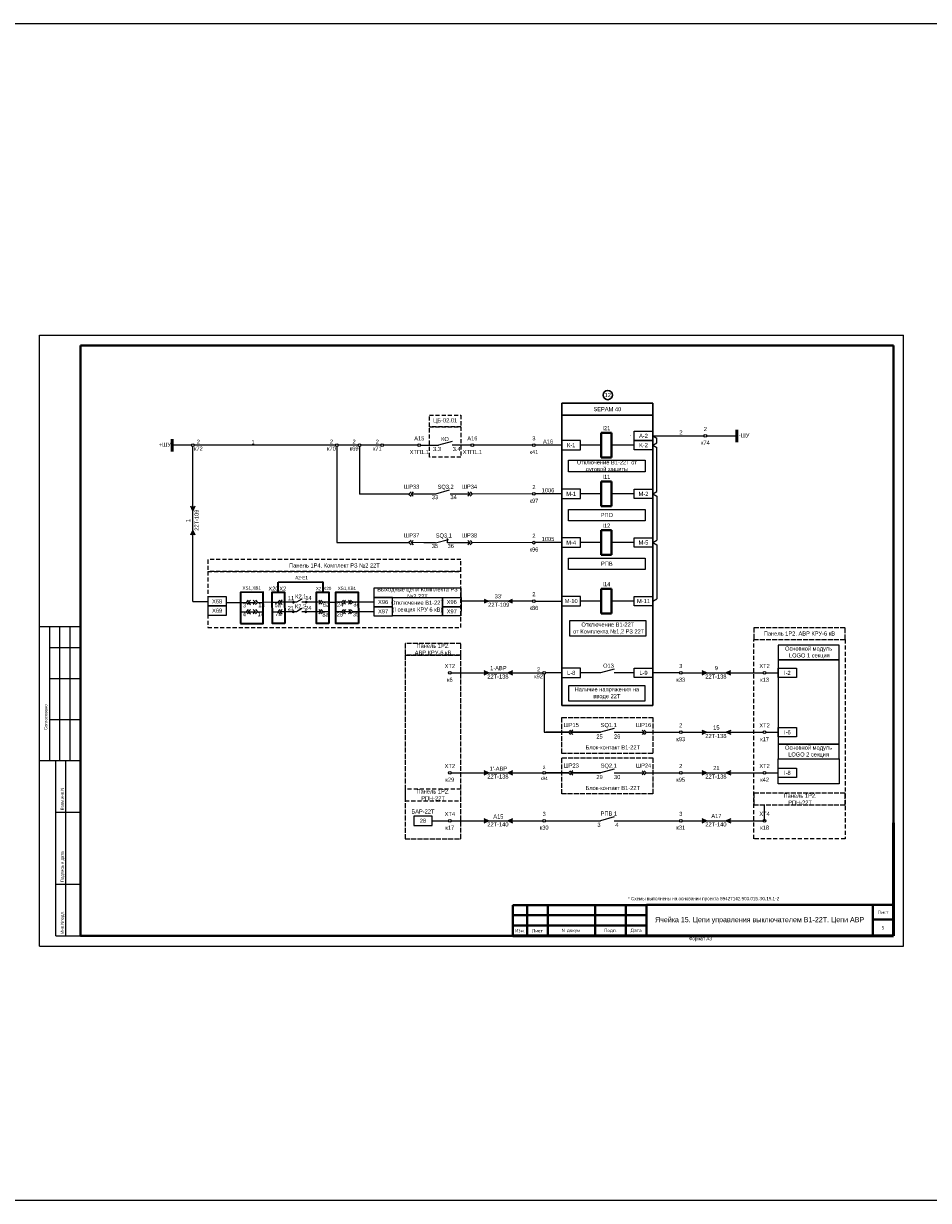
# Model space of a CAD drawing. Header units: millimetres. Extents: x 7700 to 12777, y -2533 to 2568.
# Tile 41 of 74: x 9458 to 9898, y 529 to 1101. Entities that reach past the tile are written whole.
import ezdxf
from ezdxf.enums import TextEntityAlignment as Align

# ---------------------------------------------------------------- set-up
doc = ezdxf.new("R2010")
doc.units = ezdxf.units.MM
doc.linetypes.add('ACAD_ISO02W100', pattern=[15, 12, -3])
doc.linetypes.add('JIS_02_2.0', pattern=[3, 2, -1])
doc.layers.add('основная 0.5', color=7, linetype='Continuous', lineweight=50)
doc.styles.add('SIMPLEX', font='txt', dxfattribs={"height": 5})

msp = doc.modelspace()

# ---------------------------------------------------------------- hatches: boundary and pattern name
h = msp.add_hatch(color=256)
h.dxf.hatch_style = 1
h.paths.add_polyline_path([(9539.5, 866.33), (9540.45, 864.11), (9541.39, 866.33)])
h = msp.add_hatch(color=256)
h.dxf.hatch_style = 1
h.paths.add_polyline_path([(9541.39, 852.41), (9540.45, 854.63), (9539.5, 852.41)])
for points in [[(9590.01, 819.69, 1), (9588.62, 819.69, 1)], [(9596.23, 819.76, 1), (9594.84, 819.76, 1)], [(9589.93, 815.05, 1), (9588.53, 815.05, 1)], [(9596.04, 815.04, 1), (9594.64, 815.04, 1)]]:
    msp.add_hatch(color=256).paths.add_polyline_path(points)
h = msp.add_hatch(color=256)
h.dxf.hatch_style = 1
h.paths.add_polyline_path([(9681.96, 819.3), (9684.18, 820.25), (9681.96, 821.19)])
h = msp.add_hatch(color=256)
h.dxf.hatch_style = 1
h.paths.add_polyline_path([(9695.88, 821.19), (9693.66, 820.25), (9695.88, 819.3)])
h = msp.add_hatch(color=256)
h.dxf.hatch_style = 1
h.paths.add_polyline_path([(9681.96, 786.29), (9684.18, 785.34), (9681.96, 784.39)])
h = msp.add_hatch(color=256)
h.dxf.hatch_style = 1
h.paths.add_polyline_path([(9695.88, 784.39), (9693.66, 785.34), (9695.88, 786.29)])
h = msp.add_hatch(color=256)
h.dxf.hatch_style = 1
h.paths.add_polyline_path([(9787.93, 786.29), (9790.15, 785.34), (9787.93, 784.39)])
h = msp.add_hatch(color=256)
h.dxf.hatch_style = 1
h.paths.add_polyline_path([(9801.84, 784.39), (9799.62, 785.34), (9801.84, 786.29)])
h = msp.add_hatch(color=256)
h.dxf.hatch_style = 1
h.paths.add_polyline_path([(9787.94, 757.41), (9790.16, 756.46), (9787.94, 755.51)])
h = msp.add_hatch(color=256)
h.dxf.hatch_style = 1
h.paths.add_polyline_path([(9801.85, 755.51), (9799.63, 756.46), (9801.85, 757.41)])
h = msp.add_hatch(color=256)
h.dxf.hatch_style = 1
h.paths.add_polyline_path([(9681.96, 737.69), (9684.18, 736.74), (9681.96, 735.79)])
h = msp.add_hatch(color=256)
h.dxf.hatch_style = 1
h.paths.add_polyline_path([(9695.88, 735.79), (9693.66, 736.74), (9695.88, 737.69)])
h = msp.add_hatch(color=256)
h.dxf.hatch_style = 1
h.paths.add_polyline_path([(9787.94, 737.69), (9790.16, 736.74), (9787.94, 735.79)])
h = msp.add_hatch(color=256)
h.dxf.hatch_style = 1
h.paths.add_polyline_path([(9801.85, 735.79), (9799.63, 736.74), (9801.85, 737.69)])
h = msp.add_hatch(color=256)
h.dxf.hatch_style = 1
h.paths.add_polyline_path([(9681.96, 714.4), (9684.18, 713.45), (9681.96, 712.5)])
h = msp.add_hatch(color=256)
h.dxf.hatch_style = 1
h.paths.add_polyline_path([(9695.88, 712.5), (9693.66, 713.45), (9695.88, 714.4)])
h = msp.add_hatch(color=256)
h.dxf.hatch_style = 1
h.paths.add_polyline_path([(9787.94, 714.4), (9790.16, 713.45), (9787.94, 712.5)])
h = msp.add_hatch(color=256)
h.dxf.hatch_style = 1
h.paths.add_polyline_path([(9801.85, 712.5), (9799.63, 713.45), (9801.85, 714.4)])

# ---------------------------------------------------------------- linework, layer by layer
for p, q in [((9465.83, 652.45), (9465.83, 949.5)), ((9465.83, 949.5), (9885.85, 949.5)), ((9465.83, 652.45), (9465.83, 949.5)), ((9885.85, 652.45), (9885.85, 949.5)), ((9885.85, 652.45), (9885.85, 949.5)), ((9763.97, 900.58), (9765.94, 899.43)), ((9763.97, 900.58), (9788.86, 900.58)), ((9765.94, 897.22), (9765.94, 899.43)), ((9790.19, 900.58), (9804.77, 900.58)), ((9539.78, 896.05), (9530.42, 896.05)), ((9540.45, 820.11), (9540.45, 895.39)), ((9609.77, 896.05), (9541.11, 896.05)), ((9610.43, 895.39), (9610.43, 848.66)), ((9620.8, 896.05), (9611.09, 896.05)), ((9621.47, 895.39), (9621.47, 872.3)), ((9631.8, 896.05), (9622.13, 896.05)), ((9649.83, 896.05), (9633.13, 896.05)), ((9651.15, 896.05), (9659.87, 896.05)), ((9666.54, 897.91), (9659.87, 896.05)), ((9675.63, 896.05), (9666.54, 896.05)), ((9705.55, 896.05), (9676.95, 896.05)), ((9719.84, 896.05), (9706.88, 896.05)), ((9738.93, 896.08), (9728.84, 896.05)), ((9754.97, 896.08), (9743.93, 896.08)), ((9763.97, 896.08), (9765.94, 897.22)), ((9763.97, 896.08), (9765.94, 894.93)), ((9765.94, 873.55), (9765.94, 894.93)), ((9645.45, 872.3), (9621.47, 872.3)), ((9658.41, 872.3), (9646.49, 872.3)), ((9665.08, 874.16), (9658.41, 872.3)), ((9675.14, 872.3), (9665.45, 872.28)), ((9705.55, 872.35), (9676.18, 872.3)), ((9719.84, 872.38), (9706.87, 872.35)), ((9738.93, 872.41), (9728.84, 872.38)), ((9754.97, 872.4), (9743.93, 872.41)), ((9763.97, 872.4), (9765.94, 873.55)), ((9763.97, 872.4), (9765.94, 871.26)), ((9765.94, 871.26), (9765.94, 849.87)), ((9540.45, 864.11), (9539.5, 866.33)), ((9541.39, 866.33), (9540.45, 864.11)), ((9539.5, 852.41), (9540.45, 854.63)), ((9540.45, 854.63), (9541.39, 852.41)), ((9610.43, 848.66), (9645.45, 848.66)), ((9652.76, 848.64), (9646.49, 848.66)), ((9658.41, 848.63), (9652.76, 848.64)), ((9675.13, 848.64), (9664.2, 848.63)), ((9705.55, 848.68), (9676.16, 848.64)), ((9719.84, 848.7), (9706.87, 848.68)), ((9738.93, 848.73), (9728.84, 848.7)), ((9754.97, 848.73), (9743.93, 848.73)), ((9763.97, 848.73), (9765.94, 849.87)), ((9763.97, 848.73), (9765.94, 847.59)), ((9765.94, 847.59), (9765.94, 821.39)), ((9540.45, 820.11), (9547.72, 820.11)), ((9556.72, 819.62), (9563.59, 819.62)), ((9563.59, 819.62), (9566.34, 819.62)), ((9567.38, 819.62), (9570.82, 819.63)), ((9571.85, 819.63), (9574.61, 819.64)), ((9578.98, 819.65), (9574.61, 819.64)), ((9578.98, 819.65), (9581.73, 819.66)), ((9590.85, 819.68), (9582.77, 819.66)), ((9593.43, 821.23), (9590.85, 819.68)), ((9602.62, 819.71), (9593.43, 819.69)), ((9606.42, 819.72), (9603.66, 819.71)), ((9606.42, 819.72), (9609.86, 819.72)), ((9612.61, 819.73), (9609.86, 819.72)), ((9617.09, 819.74), (9613.65, 819.73)), ((9620.88, 819.75), (9618.12, 819.74)), ((9628.41, 819.77), (9620.88, 819.75)), ((9705.55, 820.25), (9670.77, 820.25)), ((9681.96, 821.19), (9684.18, 820.25)), ((9684.18, 820.25), (9681.96, 819.3)), ((9693.66, 820.25), (9695.88, 821.19)), ((9695.88, 819.3), (9693.66, 820.25)), ((9706.88, 820.25), (9719.84, 820.25)), ((9738.93, 820.28), (9728.84, 820.25)), ((9754.97, 820.27), (9743.93, 820.28)), ((9763.97, 820.25), (9765.94, 821.39)), ((9563.59, 815.06), (9566.34, 815.06)), ((9567.38, 815.06), (9570.82, 815.06)), ((9571.85, 815.06), (9574.61, 815.06)), ((9578.98, 815.06), (9581.73, 815.06)), ((9590.85, 815.06), (9582.77, 815.06)), ((9593.43, 816.61), (9590.85, 815.06)), ((9602.62, 815.08), (9593.43, 815.06)), ((9606.42, 815.06), (9603.66, 815.06)), ((9612.61, 815.06), (9609.86, 815.06)), ((9617.09, 815.06), (9613.65, 815.06)), ((9628.42, 815.06), (9618.12, 815.06)), ((9485.83, 807.69), (9465.83, 807.69)), ((9470.83, 742.69), (9470.83, 807.69)), ((9475.83, 742.69), (9475.83, 807.69)), ((9480.83, 742.69), (9480.83, 807.69)), ((9470.83, 797.69), (9485.83, 797.69)), ((9666.01, 785.34), (9710.53, 785.34)), ((9684.18, 785.34), (9681.96, 786.29)), ((9681.96, 784.39), (9684.18, 785.34)), ((9695.88, 786.29), (9693.66, 785.34)), ((9693.66, 785.34), (9695.88, 784.39)), ((9711.19, 784.68), (9711.19, 756.46)), ((9719.84, 785.34), (9711.86, 785.34)), ((9738.57, 785.34), (9728.84, 785.34)), ((9745.24, 787.2), (9738.57, 785.34)), ((9754.97, 785.34), (9745.24, 785.34)), ((9776.93, 785.34), (9763.97, 785.34)), ((9778.26, 785.34), (9817.67, 785.34)), ((9790.15, 785.34), (9787.93, 786.29)), ((9787.93, 784.39), (9790.15, 785.34)), ((9801.84, 786.29), (9799.62, 785.34)), ((9799.62, 785.34), (9801.84, 784.39)), ((9819, 785.34), (9824.9, 785.34)), ((9470.83, 782.69), (9485.83, 782.69)), ((9470.83, 762.69), (9485.83, 762.69)), ((9711.19, 756.46), (9722.99, 756.46)), ((9722.99, 756.46), (9711.96, 756.46)), ((9724.03, 756.46), (9738.57, 756.46)), ((9738.57, 756.46), (9724.03, 756.46)), ((9745.24, 758.32), (9738.57, 756.46)), ((9745.23, 756.46), (9759.79, 756.46)), ((9760.82, 756.46), (9776.93, 756.46)), ((9778.26, 756.46), (9817.67, 756.46)), ((9790.16, 756.46), (9787.94, 757.41)), ((9787.94, 755.51), (9790.16, 756.46)), ((9801.85, 757.41), (9799.63, 756.46)), ((9799.63, 756.46), (9801.85, 755.51)), ((9819, 756.46), (9824.9, 756.46)), ((9465.83, 742.69), (9485.83, 742.69)), ((9473.83, 657.5), (9473.83, 742.69)), ((9478.71, 657.5), (9478.71, 742.69)), ((9745.24, 738.6), (9738.57, 736.74)), ((9666.01, 736.74), (9710.53, 736.74)), ((9684.18, 736.74), (9681.96, 737.69)), ((9681.96, 735.79), (9684.18, 736.74)), ((9695.88, 737.69), (9693.66, 736.74)), ((9693.66, 736.74), (9695.88, 735.79)), ((9711.86, 736.74), (9722.99, 736.74)), ((9722.99, 736.74), (9711.96, 736.74)), ((9724.03, 736.74), (9738.57, 736.74)), ((9738.57, 736.74), (9724.03, 736.74)), ((9745.23, 736.74), (9759.79, 736.74)), ((9760.82, 736.74), (9776.93, 736.74)), ((9778.26, 736.74), (9817.67, 736.74)), ((9790.16, 736.74), (9787.94, 737.69)), ((9787.94, 735.79), (9790.16, 736.74)), ((9801.85, 737.69), (9799.63, 736.74)), ((9799.63, 736.74), (9801.85, 735.79)), ((9819, 736.74), (9824.9, 736.74)), ((9473.83, 717.69), (9485.83, 717.69)), ((9745.24, 715.31), (9738.57, 713.45)), ((9656.77, 713.45), (9664.68, 713.45)), ((9666.01, 713.45), (9710.53, 713.45)), ((9684.18, 713.45), (9681.96, 714.4)), ((9681.96, 712.5), (9684.18, 713.45)), ((9695.88, 714.4), (9693.66, 713.45)), ((9693.66, 713.45), (9695.88, 712.5)), ((9711.86, 713.45), (9738.57, 713.45)), ((9745.24, 713.45), (9776.93, 713.45)), ((9778.26, 713.45), (9817.67, 713.45)), ((9790.16, 713.45), (9787.94, 714.4)), ((9787.94, 712.5), (9790.16, 713.45)), ((9801.85, 714.4), (9799.63, 713.45)), ((9799.63, 713.45), (9801.85, 712.5)), ((9473.83, 682.69), (9485.83, 682.69)), ((9465.83, 652.45), (9885.85, 652.45)), ((9473.83, 657.5), (9485.83, 657.5))]:
    msp.add_line(p, q)
at = {"lineweight": 40}
for p, q in [((9485.83, 944.5), (9880.93, 944.5)), ((9880.93, 944.5), (9880.93, 657.5)), ((9743.93, 902.05), (9738.93, 902.05)), ((9738.93, 902.05), (9738.93, 890.05)), ((9743.93, 890.05), (9743.93, 902.05)), ((9743.93, 890.05), (9738.93, 890.05)), ((9743.93, 878.38), (9738.93, 878.38)), ((9738.93, 878.38), (9738.93, 866.38)), ((9743.93, 866.38), (9743.93, 878.38)), ((9743.93, 866.38), (9738.93, 866.38)), ((9743.93, 854.7), (9738.93, 854.7)), ((9738.93, 854.7), (9738.93, 842.7)), ((9743.93, 842.7), (9743.93, 854.7)), ((9743.93, 842.7), (9738.93, 842.7)), ((9743.93, 826.25), (9738.93, 826.25)), ((9738.93, 826.25), (9738.93, 814.25)), ((9743.93, 814.25), (9743.93, 826.25)), ((9743.93, 814.25), (9738.93, 814.25)), ((9695.93, 672.49), (9760.93, 672.49)), ((9870.93, 672.5), (9870.93, 657.5)), ((9695.93, 667.49), (9760.93, 667.49)), ((9870.93, 665.5), (9880.93, 665.5)), ((9695.93, 662.49), (9760.93, 662.49)), ((9485.83, 657.5), (9880.93, 657.5))]:
    msp.add_line(p, q, dxfattribs=at)
at = {"linetype": 'Continuous', "lineweight": 40}
msp.add_line((9485.83, 944.5), (9485.83, 657.5), dxfattribs=at)
at = {"color": 1, "lineweight": 50}
msp.add_line((9530.42, 893.05), (9530.42, 899.05), dxfattribs=at)
at = {"color": 5, "lineweight": 50}
msp.add_line((9804.77, 897.58), (9804.77, 903.58), dxfattribs=at)
at = {"color": 7}
for p, q in [((9658.41, 848.63), (9664.76, 850.15)), ((9664.2, 848.63), (9664.2, 850.72))]:
    msp.add_line(p, q, dxfattribs=at)
at = {"lineweight": 35}
for p, q in [((9581.95, 829.51), (9603.57, 829.56)), ((9581.96, 824.51), (9581.95, 829.51)), ((9603.57, 829.56), (9603.58, 824.56))]:
    msp.add_line(p, q, dxfattribs=at)
at = {"linetype": 'Continuous'}
for p, q in [((9485.83, 798.51), (9485.83, 778.51)), ((9485.83, 758.51), (9485.83, 738.51))]:
    msp.add_line(p, q, dxfattribs=at)
at = {"color": 1}
msp.add_line((9818.33, 713.45), (9818.33, 721.12), dxfattribs=at)
at = {"color": 2}
msp.add_lwpolyline([(7701.96, 1101.04), (12739.64, 1101.04), (12739.64, 528.85), (7701.96, 528.85)], close=True, dxfattribs=at)
at = {"lineweight": 30}
msp.add_lwpolyline([(9719.84, 916.4), (9719.84, 916.4), (9763.97, 916.4), (9763.97, 910.71), (9719.84, 910.71), (9719.84, 916.4)], dxfattribs=at)
at = {"color": 32, "linetype": 'JIS_02_2.0', "true_color": 0xcd6928}
for points in [[(9655.38, 910.68), (9655.38, 910.68), (9670.76, 910.68), (9670.76, 905), (9655.38, 905), (9655.38, 910.68)], [(9670.76, 840.39), (9670.76, 840.39), (9547.72, 840.39), (9547.72, 834.71), (9670.76, 834.71), (9670.76, 840.39)], [(9670.76, 728.87), (9670.76, 728.87), (9643.59, 728.87), (9643.59, 723.19), (9670.76, 723.19), (9670.76, 728.87)]]:
    msp.add_lwpolyline(points, dxfattribs=at)
at = {"lineweight": 30}
msp.add_lwpolyline([(9719.84, 910.71), (9763.97, 910.71), (9763.97, 769.53), (9719.84, 769.53)], close=True, dxfattribs=at)
at = {"color": 32, "linetype": 'JIS_02_2.0', "true_color": 0xcd6928}
for points in [[(9655.38, 905), (9670.76, 905), (9670.76, 890.27), (9655.38, 890.27)], [(9670.76, 834.71), (9547.72, 834.71), (9547.72, 807.39), (9670.76, 807.39)], [(9813.05, 801.63), (9857.51, 801.63), (9857.51, 704.66), (9813.05, 704.66)]]:
    msp.add_lwpolyline(points, close=True, dxfattribs=at)
for points in [[(9763.97, 898.33), (9754.97, 898.33), (9754.97, 902.83), (9763.97, 902.83)], [(9719.84, 893.8), (9728.84, 893.8), (9728.84, 898.3), (9719.84, 898.3)], [(9763.97, 893.83), (9754.97, 893.83), (9754.97, 898.33), (9763.97, 898.33)], [(9760.28, 883.01), (9723.06, 883.01), (9723.06, 888.74), (9760.28, 888.74)], [(9719.84, 870.13), (9728.84, 870.13), (9728.84, 874.63), (9719.84, 874.63)], [(9763.97, 870.15), (9754.97, 870.15), (9754.97, 874.65), (9763.97, 874.65)], [(9760.28, 859.34), (9723.06, 859.34), (9723.06, 864.84), (9760.28, 864.84)], [(9719.84, 846.45), (9728.84, 846.45), (9728.84, 850.95), (9719.84, 850.95)], [(9763.97, 846.48), (9754.97, 846.48), (9754.97, 850.98), (9763.97, 850.98)], [(9760.28, 835.66), (9723.06, 835.66), (9723.06, 841.17), (9760.28, 841.17)], [(9628.4, 822.04), (9670.78, 822.02), (9670.77, 826.54), (9628.39, 826.54)], [(9547.72, 817.86), (9556.72, 817.86), (9556.72, 822.36), (9547.72, 822.36)], [(9628.41, 817.52), (9637.41, 817.52), (9637.4, 822.02), (9628.4, 822.02)], [(9637.4, 822.04), (9661.78, 822.02), (9661.76, 813.02), (9637.41, 813.02)], [(9670.77, 817.52), (9661.77, 817.52), (9661.78, 822.02), (9670.78, 822.02)], [(9719.84, 818), (9728.84, 818), (9728.84, 822.5), (9719.84, 822.5)], [(9763.97, 818), (9754.97, 818), (9754.97, 822.5), (9763.97, 822.5)], [(9547.72, 813.36), (9556.72, 813.36), (9556.72, 817.86), (9547.72, 817.86)], [(9628.42, 813.02), (9637.41, 813.02), (9637.41, 817.52), (9628.41, 817.52)], [(9670.76, 813.02), (9661.76, 813.02), (9661.77, 817.52), (9670.77, 817.52)], [(9723.53, 803.28), (9760.75, 803.28), (9760.75, 810.69), (9723.53, 810.69)], [(9719.84, 783.09), (9728.84, 783.09), (9728.84, 787.59), (9719.84, 787.59)], [(9763.97, 783.09), (9754.97, 783.09), (9754.97, 787.59), (9763.97, 787.59)], [(9833.9, 783.09), (9824.9, 783.09), (9824.9, 787.59), (9833.9, 787.59)], [(9723.05, 771.7), (9760.27, 771.7), (9760.27, 779.12), (9723.05, 779.12)], [(9833.9, 754.21), (9824.9, 754.21), (9824.9, 758.71), (9833.9, 758.71)], [(9833.9, 734.49), (9824.9, 734.49), (9824.9, 738.99), (9833.9, 738.99)], [(9647.77, 711.2), (9656.77, 711.2), (9656.77, 715.7), (9647.77, 715.7)]]:
    msp.add_lwpolyline(points, close=True)
for points in [[(9646.49, 873.33), (9645.45, 872.3), (9646.49, 871.27)], [(9647.52, 873.33), (9646.49, 872.3), (9647.52, 871.27)], [(9674.11, 873.33), (9675.15, 872.3), (9674.11, 871.27)], [(9675.15, 873.33), (9676.18, 872.3), (9675.15, 871.27)], [(9646.49, 849.7), (9645.45, 848.66), (9646.49, 847.63)], [(9647.52, 849.7), (9646.49, 848.66), (9647.52, 847.63)], [(9674.11, 849.66), (9675.15, 848.63), (9674.11, 847.59)], [(9675.15, 849.66), (9676.18, 848.63), (9675.15, 847.59)], [(9567.38, 820.66), (9566.34, 819.62), (9567.38, 818.59)], [(9568.41, 820.66), (9567.38, 819.62), (9568.41, 818.59)], [(9569.78, 820.66), (9570.82, 819.63), (9569.79, 818.6)], [(9570.82, 820.66), (9571.85, 819.63), (9570.82, 818.6)], [(9582.76, 820.69), (9581.73, 819.66), (9582.77, 818.63)], [(9583.8, 820.69), (9582.77, 819.66), (9583.8, 818.63)], [(9601.6, 820.74), (9602.63, 819.71), (9601.6, 818.67)], [(9602.63, 820.74), (9603.66, 819.71), (9602.63, 818.67)], [(9613.64, 820.77), (9612.61, 819.73), (9613.65, 818.7)], [(9614.68, 820.77), (9613.65, 819.73), (9614.68, 818.7)], [(9616.05, 820.77), (9617.09, 819.74), (9616.06, 818.71)], [(9617.09, 820.77), (9618.12, 819.74), (9617.09, 818.71)], [(9567.38, 816.09), (9566.34, 815.06), (9567.38, 814.03)], [(9568.41, 816.09), (9567.38, 815.06), (9568.41, 814.03)], [(9569.79, 816.09), (9570.82, 815.06), (9569.79, 814.03)], [(9570.82, 816.09), (9571.85, 815.06), (9570.82, 814.03)], [(9582.77, 816.09), (9581.73, 815.06), (9582.77, 814.03)], [(9583.8, 816.09), (9582.77, 815.06), (9583.8, 814.03)], [(9601.6, 816.09), (9602.63, 815.06), (9601.6, 814.03)], [(9602.63, 816.09), (9603.66, 815.06), (9602.63, 814.03)], [(9613.65, 816.09), (9612.61, 815.06), (9613.65, 814.03)], [(9614.68, 816.09), (9613.65, 815.06), (9614.68, 814.03)], [(9616.06, 816.09), (9617.09, 815.06), (9616.06, 814.03)], [(9617.09, 816.09), (9618.12, 815.06), (9617.09, 814.03)], [(9724.03, 757.49), (9722.99, 756.46), (9724.03, 755.43)], [(9725.06, 757.49), (9724.03, 756.46), (9725.06, 755.43)], [(9758.75, 757.49), (9759.79, 756.46), (9758.75, 755.43)], [(9759.79, 757.49), (9760.82, 756.46), (9759.79, 755.43)], [(9724.03, 737.77), (9722.99, 736.74), (9724.03, 735.71)], [(9725.06, 737.77), (9724.03, 736.74), (9725.06, 735.71)], [(9758.75, 737.77), (9759.79, 736.74), (9758.75, 735.71)], [(9759.79, 737.77), (9760.82, 736.74), (9759.79, 735.71)]]:
    msp.add_lwpolyline(points)
at = {"lineweight": 35}
for points in [[(9563.64, 809.31), (9574.66, 809.34), (9574.55, 824.51), (9563.54, 824.48)], [(9585.12, 809.33), (9579.1, 809.32), (9578.96, 824.51), (9584.97, 824.51)], [(9606.54, 809.33), (9600.52, 809.33), (9600.5, 824.51), (9606.51, 824.51)], [(9620.89, 809.33), (9609.87, 809.33), (9609.85, 824.51), (9620.86, 824.51)]]:
    msp.add_lwpolyline(points, close=True, dxfattribs=at)
at = {"color": 32, "linetype": 'ACAD_ISO02W100', "ltscale": 0.2, "true_color": 0xcd6928}
for points in [[(9857.51, 807.32), (9857.51, 807.32), (9813.05, 807.32), (9813.05, 801.63), (9857.51, 801.63), (9857.51, 807.32)], [(9670.76, 799.67), (9670.76, 799.67), (9643.59, 799.67), (9643.59, 793.99), (9670.76, 793.99), (9670.76, 799.67)], [(9670.76, 793.99), (9670.76, 793.99), (9643.59, 793.99), (9643.59, 704.66), (9670.76, 704.66), (9670.76, 793.99)], [(9719.84, 763.73), (9719.84, 763.73), (9763.97, 763.73), (9763.97, 746.19), (9719.84, 746.19), (9719.84, 763.73)], [(9719.84, 744.01), (9719.84, 744.01), (9763.97, 744.01), (9763.97, 726.47), (9719.84, 726.47), (9719.84, 744.01)], [(9857.51, 726.8), (9857.51, 726.8), (9813.05, 726.8), (9813.05, 721.12), (9857.51, 721.12), (9857.51, 726.8)]]:
    msp.add_lwpolyline(points, dxfattribs=at)
at = {"ltscale": 0.2}
for points in [[(9854.54, 797.34), (9854.54, 798.76), (9824.9, 798.76), (9824.9, 791.66), (9854.54, 791.66), (9854.54, 797.34)], [(9854.54, 791.66), (9854.54, 791.66), (9824.9, 791.66), (9824.9, 750.61), (9854.54, 750.61), (9854.54, 791.66)], [(9854.54, 750.61), (9854.54, 750.61), (9824.9, 750.61), (9824.9, 743.5), (9854.54, 743.5), (9854.54, 750.61)]]:
    msp.add_lwpolyline(points, dxfattribs=at)
msp.add_lwpolyline([(9824.9, 743.5), (9854.54, 743.5), (9854.54, 731.4), (9824.9, 731.4)], close=True, dxfattribs=at)
at = {"lineweight": 30}
msp.add_circle((9742.11, 920.42), 2.25, dxfattribs=at)
for centre in [(9789.53, 900.58), (9540.45, 896.05), (9610.43, 896.05), (9621.47, 896.05), (9632.47, 896.05), (9650.49, 896.05), (9676.29, 896.05), (9706.21, 896.05), (9706.21, 872.33), (9706.21, 848.66), (9706.21, 820.25), (9665.34, 785.34), (9711.19, 785.34), (9777.6, 785.34), (9818.33, 785.34), (9777.6, 756.46), (9818.33, 756.46), (9665.34, 736.74), (9711.19, 736.74), (9777.6, 736.74), (9818.33, 736.74), (9665.34, 713.45), (9711.19, 713.45), (9777.6, 713.45), (9818.33, 713.45)]:
    msp.add_circle(centre, 0.663)
at = {"layer": 'основная 0.5', "color": 0}
for p, q in [((9880.93, 657.5), (9880.93, 712.5)), ((9695.93, 657.5), (9880.93, 657.5))]:
    msp.add_line(p, q, dxfattribs=at)
at = {"layer": 'основная 0.5', "lineweight": 40}
for p, q in [((9695.93, 672.49), (9695.93, 657.5)), ((9702.93, 657.5), (9702.93, 672.49)), ((9712.93, 657.5), (9712.93, 672.49)), ((9735.93, 657.5), (9735.93, 672.49)), ((9750.93, 657.5), (9750.93, 672.49)), ((9760.93, 657.5), (9760.93, 672.5)), ((9760.93, 672.5), (9880.93, 672.5))]:
    msp.add_line(p, q, dxfattribs=at)

# ---------------------------------------------------------------- texts
at = {"style": 'SIMPLEX'}
for s, p in [('3.3', (9657.2, 893.18)), ('3.4', (9666.73, 893.2)), ('SQ3.2', (9659.38, 874.81)), ('33', (9656.59, 869.79)), ('34', (9665.61, 869.81)), ('SQ3.1', (9658.5, 851.14)), ('35', (9656.55, 846.02)), ('36', (9664.23, 846.06)), ('3', (9564.75, 817.24)), ('13', (9572.25, 817.25)), ('5a', (9580.14, 817.27)), ('6a', (9603.62, 817.46)), ('24', (9610.5, 817.52)), ('34', (9618.43, 817.67)), ('4', (9564.67, 812.9)), ('14', (9571.9, 812.87)), ('7а', (9580.49, 812.99)), ('8а', (9603.38, 812.68)), ('25', (9610.32, 812.77)), ('35', (9618.18, 812.85)), ('О13', (9739.85, 787.85)), ('25', (9736.58, 753.41)), ('SQ1.1', (9738.66, 758.97)), ('26', (9745.17, 753.41)), ('Блок-контакт В1-22Т', (9731.31, 748.12)), ('SQ2.1', (9738.66, 739.25)), ('29', (9736.58, 733.7)), ('30', (9745.17, 733.69)), ('Блок-контакт В1-22Т', (9731.31, 728.4)), ('РПВ 1', (9738.66, 715.96)), ('3', (9737.07, 710.49)), ('4', (9745.78, 710.48))]:
    msp.add_text(s, height=2, dxfattribs=at).set_placement(p)
at = {"color": 4, "style": 'SIMPLEX'}
msp.add_text('22Т-109', height=2, rotation=90, dxfattribs=at).set_placement((9543.23, 859.58), align=Align.CENTER)
at = {"color": 7, "style": 'SIMPLEX'}
msp.add_text('A2-E1', height=1.6, rotation=0.1378, dxfattribs=at).set_placement((9593.25, 830.88), align=Align.CENTER)
at = {"color": 4, "style": 'SIMPLEX'}
for s, p in [('22Т-109', (9689.13, 817.47)), ('22Т-138', (9688.71, 782.56)), ('22Т-138', (9794.67, 782.56)), ('22Т-138', (9794.68, 753.68)), ('22Т-138', (9688.71, 733.96)), ('22Т-138', (9794.68, 733.96)), ('22Т-140', (9688.71, 710.67)), ('22Т-140', (9794.68, 710.67))]:
    msp.add_text(s, height=2, dxfattribs=at).set_placement(p, align=Align.CENTER)
at = {"linetype": 'Continuous', "style": 'SIMPLEX'}
for s, p in [('Согласовано', (9469.66, 757.56)), ('Взам.инв.N', (9477.66, 718.56)), ('Подпись и дата', (9477.66, 683.56)), ('Инв.Nподл.', (9477.66, 658.56))]:
    msp.add_text(s, height=1.5, rotation=90, dxfattribs=at).set_placement(p)
at = {"char_height": 2, "attachment_point": 5, "style": 'SIMPLEX'}
for s, insert, width in [('12', (9742.11, 920.42), 4.3874), ('SEPAM 40', (9741.9, 913.56), 44.125), ('{\\C256;ЦБ-02.01}', (9663.07, 907.84), 9), ('2\\P\\pt10;\\P\\pt8;к74', (9789.53, 900.58), 9), ('2\\P\\pt8;к72', (9543.1, 896.05), 9), ('1', (9569.73, 897.52), 5.9947), ('2\\P\\pt8;к70', (9607.77, 896.05), 9), ('2\\P\\pt8;к69', (9618.81, 896.05), 9), ('2\\P\\pt8;к71', (9630.09, 896.05), 9), ('A15\\P\\pt10;\\P\\ptz;ХТП1.1', (9650.49, 896.05), 9), ('КО', (9662.96, 899.01), 9), ('A16\\P\\pt10;\\P\\ptz;ХТП1.1', (9676.29, 896.05), 9), ('3\\P\\pt10;\\P\\pt8;к41', (9706.21, 896.05), 9), ('A16', (9713.07, 897.79), 9), ('2', (9777.69, 902.31), 9), ('ШР33', (9646.77, 875.84), 9), ('ШР34', (9674.86, 875.84), 9), ('2\\P\\pt10;\\P\\pt8;к97', (9706.21, 872.33), 9), ('1006', (9713.07, 874.11), 9), ('ШР37', (9646.77, 852.2), 9), ('ШР38', (9674.86, 852.17), 9), ('2\\P\\pt10;\\P\\pt8;к96', (9706.21, 848.66), 9), ('1005', (9713.07, 850.44), 9), ('{\\C256;Панель 1Р4. Комплект РЗ №2 22Т}', (9609.24, 837.55), 123.039), ('Х20', (9579.61, 826.32), 9), ('Х2', (9584.13, 826.3), 9), ('Выходные цепи Комплекта РЗ №2 22Т', (9649.59, 824.27), 42.3759), ('\\pt10;2\\P\\Pк86', (9706.21, 820.25), 9), ('Х68', (9552.22, 820.11), 9), ('11', (9588.16, 821.66), 9), ('К2.2', (9592.79, 817.7), 9), ('К2.1', (9592.88, 822.56), 9), ('14', (9596.61, 821.77), 9), ('X96', (9632.91, 819.8), 9), ('Отключение В1-22Т \\P(I секция КРУ 6 кВ)', (9649.58, 817.51), 24.3438), ('X96', (9666.27, 819.8), 9), ("33'", (9688.92, 822.57), 9), ('Х69', (9552.22, 815.61), 9), ('21', (9588.07, 816.82), 9), ('24', (9596.52, 816.9), 9), ('X97', (9632.91, 815.28), 9), ('X97', (9666.28, 815.28), 9), ('Отключение В1-22Т\\P от Комплекта №1,2 РЗ 22Т ', (9742.14, 806.98), 37.2194), ('Панель 1Р2. \\PАВР КРУ-6 кВ', (9657.17, 796.83), 27.1616), ('ХТ2\\P\\Pк6', (9665.34, 785.34), 9), ('3\\P{\\L\\P\\pt8;}к33', (9777.6, 785.34), 9), ('ХТ2\\P\\Pк13', (9818.33, 785.34), 9), ('1-АВР', (9688.92, 787.66), 9), ('2{\\L\\P\\pt8;}к92', (9708.46, 785.34), 9), ('9', (9794.89, 787.66), 9), ('Наличие напряжения на вводе 22Т', (9741.66, 775.41), 37.2194), ('ШР15', (9724.32, 760), 9), ('ШР16', (9759.5, 760), 9), ('ХТ2\\P\\Pк17', (9818.33, 756.46), 9), ('2{\\L\\P\\P\\pt8;}к93', (9777.6, 756.46), 9), ('15', (9794.9, 758.78), 9), ('ХТ2\\P\\Pк29', (9665.34, 736.74), 9), ("1'-АВР", (9688.92, 738.8), 9), ('ШР23', (9724.32, 740.28), 9), ('ШР24', (9759.5, 740.28), 9), ('2{\\L\\P\\P\\pt8;}к95', (9777.6, 736.74), 9), ('21', (9794.9, 739.06), 9), ('ХТ2\\P\\Pк42', (9818.33, 736.74), 9), ('Панель 1Р2. \\PРПН-22Т', (9657.17, 726.03), 27.1616), ('БАР-22Т', (9652.27, 717.95), 9), ('ХТ4\\P\\Pк17', (9665.34, 713.45), 9), ('A15', (9688.92, 715.51), 9), ('3{\\L\\P\\P\\pt8;}к30', (9711.19, 713.45), 9), ('3{\\L\\P\\P\\pt8;}к31', (9777.6, 713.45), 9), ('A17', (9794.9, 715.77), 9), ('ХТ4\\P\\Pк18', (9818.33, 713.45), 9), ('28', (9652.27, 713.45), 9)]:
    msp.add_mtext(s, dxfattribs=dict(at, insert=insert, width=width))
at = {"color": 7, "attachment_point": 5, "style": 'SIMPLEX'}
for s, insert, char_height, width in [('I21', (9741.43, 904.3), 2, 9), ('-', (9753.19, 900.71), 1.6, 3.9875), ('A-2', (9759.47, 900.58), 2, 9), ('-ШУ', (9808.36, 900.78), 2, 9.0099), ('+ШУ', (9526.83, 896.26), 2, 9.0099), ('К-1', (9724.34, 896.05), 2, 9), ('K-2', (9759.47, 896.08), 2, 9), ('Отключение В1-22Т от дуговой защиты ', (9741.67, 885.76), 2, 37.2194), ('I11', (9741.43, 880.63), 2, 9), ('M-1', (9724.34, 872.38), 2, 9), ('M-2', (9759.47, 872.4), 2, 9), ('РПО', (9741.67, 862.09), 2, 37.2194), ('I12', (9741.43, 856.95), 2, 9), ('M-4', (9724.34, 848.7), 2, 9), ('M-5', (9759.47, 848.73), 2, 9), ('РПВ', (9741.67, 838.41), 2, 37.2194), ('I14', (9741.43, 828.5), 2, 9), ('M-10', (9724.34, 820.25), 2, 9), ('M-11', (9759.47, 820.25), 2, 9), ('Панель 1Р2. АВР КРУ-6 кВ', (9835.28, 804.47), 2, 44.4583), ('Основной модуль\\P LOGO 1 секция', (9839.72, 795.21), 2, 29.6391), ('L-8', (9724.34, 785.34), 2, 9), ('L-9', (9759.47, 785.34), 2, 9), ('I-2', (9829.4, 785.34), 2, 9), ('I-6', (9829.4, 756.46), 2, 9), ('Основной модуль \\PLOGO 2 секция', (9839.72, 747.06), 2, 29.6391), ('I-8', (9829.4, 736.74), 2, 9), ('Панель 1Р2. \\PРПН-22Т', (9835.58, 723.96), 2, 44.4032)]:
    msp.add_mtext(s, dxfattribs=dict(at, insert=insert, char_height=char_height, width=width))
at = {"attachment_point": 5, "style": 'SIMPLEX'}
for s, insert, char_height, width, rotation in [('1', (9538.12, 859.37), 2, 9, 90), ('2\\P{\\L\\P\\pt6.4;}к94', (9711.19, 736.74), 1.6, 3.5277, 0)]:
    msp.add_mtext(s, dxfattribs=dict(at, insert=insert, char_height=char_height, width=width, rotation=rotation))
at = {"color": 7, "char_height": 1.6, "attachment_point": 5, "rotation": 0.1378, "style": 'SIMPLEX'}
for s, insert, width in [('XS1,XB1', (9569.04, 826.44), 5.1651), ('Х2', (9601.55, 826.34), 3.5036), ('Х20', (9605.78, 826.37), 5.1651), ('XS1,XB1', (9615.31, 826.3), 5.1651)]:
    msp.add_mtext(s, dxfattribs=dict(at, insert=insert, width=width))
at = {"lineweight": 35, "attachment_point": 5, "line_spacing_factor": 0.8, "style": 'SIMPLEX'}
for s, insert, char_height, width in [('\\pi-4.8,l6.4,t6.4;*^IСхемы выполнены на основании проекта 59427142.903.015.Э0.19.1-2', (9787.9, 675.37), 1.6, 185), ('{\\Fromans|c204;Лист}', (9875.93, 669), 1.6, 10), ('Ячейка 15. Цепи управления выключателем В1-22Т. Цепи АВР', (9815.93, 665), 2.5, 110), ('{\\Fromans|c204;Изм.}', (9699.43, 659.99), 1.6, 7), ('{\\Fromans|c204;Лист}', (9707.93, 659.99), 1.6, 10), ('{\\Fromans|c0;N \\Fromans|c204;докум.}', (9724.43, 659.99), 1.6, 23), ('{\\Fromans|c204;Подп.}', (9743.43, 659.99), 1.6, 15), ('{\\Fromans|c204;Дата}', (9755.93, 659.99), 1.6, 10), ('{\\Fromans|c204;5}', (9875.93, 661.5), 1.6, 10)]:
    msp.add_mtext(s, dxfattribs=dict(at, insert=insert, char_height=char_height, width=width))
at = {"lineweight": 30, "insert": (9781.53, 656.97), "char_height": 1.6, "attachment_point": 1, "style": 'SIMPLEX'}
msp.add_mtext_dynamic_manual_height_columns('Формат А3', width=45.8537, gutter_width=12.5, heights=[0], dxfattribs=at)

doc.saveas('drawing.dxf')
